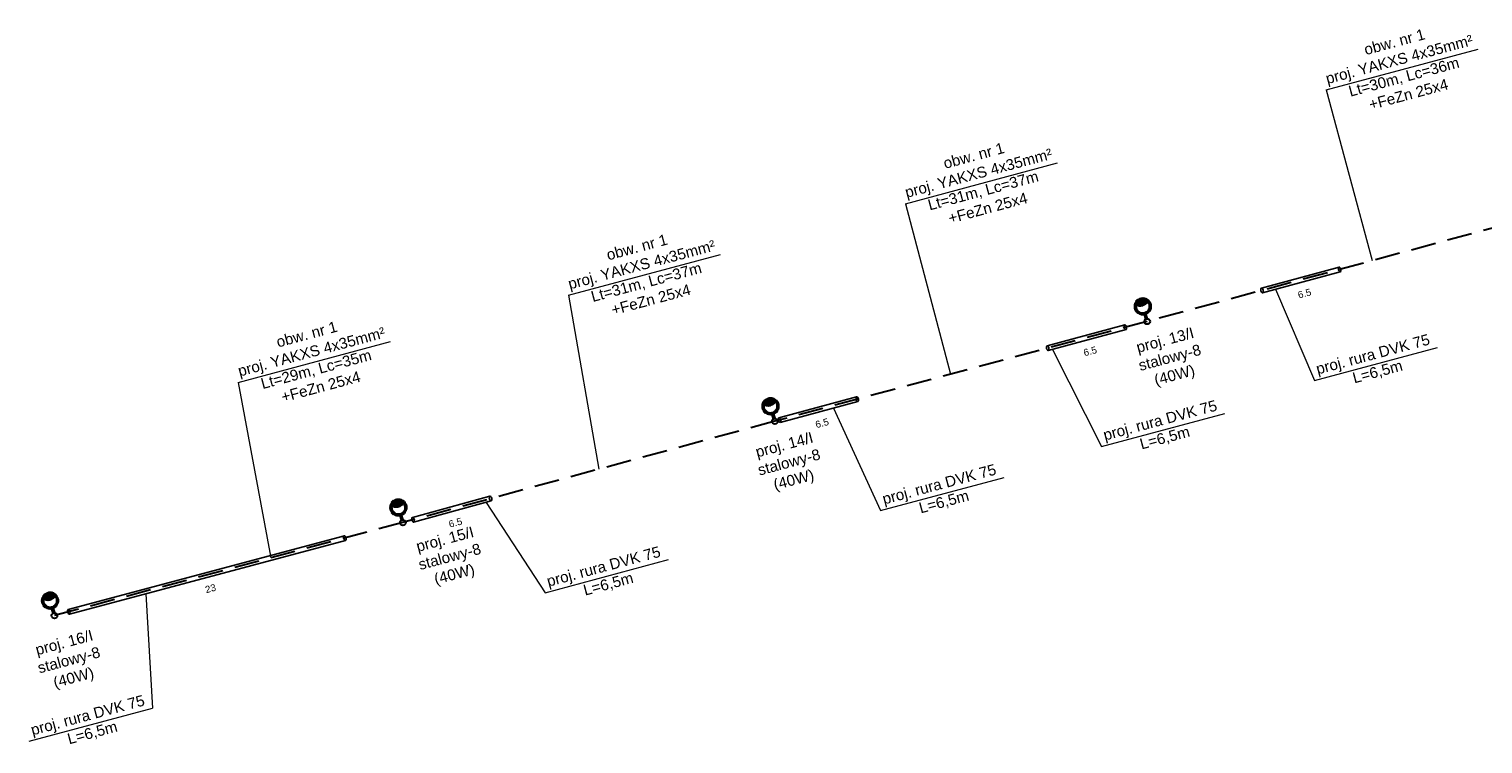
# Model space of a CAD drawing. Header units: metres. Extents: x 7457961 to 7458440, y 5635997 to 5636159.
# Tile 1 of 4: x 7457961 to 7458078, y 5635997 to 5636054. Entities that reach past the tile are written whole.
import ezdxf

# ---------------------------------------------------------------- set-up
doc = ezdxf.new("R2010")
doc.units = ezdxf.units.M
doc.linetypes.add('JIS_02_2.0', pattern=[3, 2, -1])
doc.layers.add('E Oświetlenie drogowe', color=1, linetype='Continuous', lineweight=50)
doc.layers.add('el opis', color=7, linetype='Continuous', true_color=0x000000)
for name, color, linetype in [('el proj. lampa', 1, 'Continuous'), ('el proj. linia kablowa', 1, 'Continuous'), ('el proj. rura', 1, 'Continuous'), ('el proj. słup', 1, 'Continuous')]:
    doc.layers.add(name, color=color, linetype=linetype)
doc.styles.add('ARIAL', font='arial.ttf')
doc.styles.get("Standard").update_dxf_attribs({"font": 'arial.ttf'})
doc.dimstyles.get("Standard").update_dxf_attribs({"dimtxt": 0.18, "dimasz": 0.18, "dimexe": 0.18, "dimexo": 0.0625, "dimgap": 0.09, "dimtad": 0, "dimtih": 1, "dimtoh": 1, "dimdec": 4, "dimzin": 0, "dimdsep": 46, "dimtxsty": 'Standard', "dimcen": 0.09, "dimadec": 0, "dimazin": 0, "dimtfac": 1, "dimtdec": 4, "dimtofl": 0, "dimtmove": 0, "dimatfit": 3, "dimfxl": 0, "dimtolj": 1, "dimtzin": 0, "dimarcsym": 0})

# ---------------------------------------------------------------- blocks, each defined once
blk = doc.blocks.new('lampa')
at = {"layer": 'E Oświetlenie drogowe', "linetype": 'Continuous'}
h = blk.add_hatch(color=0, dxfattribs=at)
h.dxf.hatch_style = 1
h.paths.add_polyline_path([(7455720.69, 5643159.35, 0.138759), (7455720.78, 5643159.99, 0.494664), (7455719.44, 5643158.65, 0.333046)])
at = {"layer": 'E Oświetlenie drogowe', "color": 0, "linetype": 'Continuous'}
blk.add_line((7455718.75, 5643160.67), (7455718.13, 5643161.28), dxfattribs=at)
blk.add_circle((7455719.6, 5643159.83), 1.2, dxfattribs=at)
blk.add_arc((7455720.63, 5643158.81), 1.2, 82.5157, 187.7954, dxfattribs=at)
blk = doc.blocks.new('*D30238')
at = {"color": 0, "insert": (7483809.26, 5621923.55), "char_height": 1, "attachment_point": 5}
blk.add_mtext('\\A1;23', dxfattribs=at)
blk = doc.blocks.new('_None')
blk = doc.blocks.new('*D30471')
at = {"color": 0, "insert": (7483823.89, 5621923.48), "char_height": 1, "attachment_point": 5}
blk.add_mtext('\\A1;6.5', dxfattribs=at)
blk = doc.blocks.new('*D30590')
at = {"color": 0, "insert": (7483823.88, 5621923.5), "char_height": 1, "attachment_point": 5}
blk.add_mtext('\\A1;6.5', dxfattribs=at)
blk = doc.blocks.new('*D30602')
at = {"color": 0, "insert": (7483823.89, 5621923.48), "char_height": 1, "attachment_point": 5}
blk.add_mtext('\\A1;6.5', dxfattribs=at)
blk = doc.blocks.new('*U30237')
at = {"color": 1}
for points in [[(7483829.78323, 5621925.90678), (7483788.72953, 5621925.9217)], [(7483829.78298, 5621925.2073), (7483788.72928, 5621925.22222)]]:
    blk.add_lwpolyline(points, dxfattribs=at)
for centre in [(7483788.72941, 5621925.57196), (7483829.7831, 5621925.55704)]:
    blk.add_ellipse(centre, major_axis=(-0.00013, -0.34974), ratio=0.466062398, start_param=-3.141592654, end_param=3.141592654, dxfattribs=at)
at = {"color": 18, "true_color": 0x000000}
dim = blk.add_aligned_dim(p1=(7483829.7831, 5621925.55704), p2=(7483788.72941, 5621925.57196), distance=2.01601, dimstyle='Standard', override={"dimscale": 1, "dimtxt": 1, "dimtih": 1, "dimtoh": 1, "dimlfac": 0.56, "dimrnd": 0.1, "dimzin": 8, "dimblk1": 'None', "dimblk2": 'None', "dimsah": 1, "dimse1": 1, "dimse2": 1, "dimsd1": 1, "dimsd2": 1, "dimlwd": 0}, dxfattribs=at)
dim.commit()
dim.dimension.update_dxf_attribs({"geometry": '*D30238', "text_midpoint": (7483809.25553, 5621923.54849)})
blk = doc.blocks.new('*U30470')
at = {"color": 1}
for points in [[(7483829.65606, 5621925.86618), (7483818.11233, 5621925.8166)], [(7483829.65906, 5621925.1667), (7483818.11533, 5621925.11712)]]:
    blk.add_lwpolyline(points, dxfattribs=at)
for centre in [(7483818.11384, 5621925.46686), (7483829.65756, 5621925.51644)]:
    blk.add_ellipse(centre, major_axis=(0.0015, -0.34974), ratio=0.466062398, start_param=-3.141592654, end_param=3.141592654, dxfattribs=at)
at = {"color": 18, "true_color": 0x000000}
dim = blk.add_aligned_dim(p1=(7483829.65756, 5621925.51644), p2=(7483818.11384, 5621925.46686), distance=2.01601, dimstyle='Standard', override={"dimscale": 1, "dimtxt": 1, "dimtih": 1, "dimtoh": 1, "dimlfac": 0.56, "dimrnd": 0.1, "dimzin": 8, "dimblk1": 'None', "dimblk2": 'None', "dimsah": 1, "dimse1": 1, "dimse2": 1, "dimsd1": 1, "dimsd2": 1, "dimlwd": 0}, dxfattribs=at)
dim.commit()
dim.dimension.update_dxf_attribs({"geometry": '*D30471', "text_midpoint": (7483823.89436, 5621923.47566)})
blk = doc.blocks.new('*U30589')
at = {"color": 1}
for points in [[(7483829.65743, 5621925.86618), (7483818.10299, 5621925.86178)], [(7483829.65769, 5621925.1667), (7483818.10326, 5621925.16229)]]:
    blk.add_lwpolyline(points, dxfattribs=at)
for centre in [(7483818.10313, 5621925.51204), (7483829.65756, 5621925.51644)]:
    blk.add_ellipse(centre, major_axis=(0.00013, -0.34974), ratio=0.466062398, start_param=-3.141592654, end_param=3.141592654, dxfattribs=at)
at = {"color": 18, "true_color": 0x000000}
dim = blk.add_aligned_dim(p1=(7483829.65756, 5621925.51644), p2=(7483818.10313, 5621925.51204), distance=2.01601, dimstyle='Standard', override={"dimscale": 1, "dimtxt": 1, "dimtih": 1, "dimtoh": 1, "dimlfac": 0.56, "dimrnd": 0.1, "dimzin": 8, "dimblk1": 'None', "dimblk2": 'None', "dimsah": 1, "dimse1": 1, "dimse2": 1, "dimsd1": 1, "dimsd2": 1, "dimlwd": 0}, dxfattribs=at)
dim.commit()
dim.dimension.update_dxf_attribs({"geometry": '*D30590', "text_midpoint": (7483823.88111, 5621923.49823)})
blk = doc.blocks.new('*U30601')
at = {"color": 1}
for points in [[(7483829.65662, 5621925.86618), (7483818.10151, 5621925.83517)], [(7483829.6585, 5621925.1667), (7483818.10339, 5621925.13569)]]:
    blk.add_lwpolyline(points, dxfattribs=at)
for centre in [(7483818.10246, 5621925.48543), (7483829.65756, 5621925.51644)]:
    blk.add_ellipse(centre, major_axis=(0.00094, -0.34974), ratio=0.466062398, start_param=-3.141592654, end_param=3.141592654, dxfattribs=at)
at = {"color": 18, "true_color": 0x000000}
dim = blk.add_aligned_dim(p1=(7483829.65756, 5621925.51644), p2=(7483818.10246, 5621925.48543), distance=2.01601, dimstyle='Standard', override={"dimscale": 1, "dimtxt": 1, "dimtih": 1, "dimtoh": 1, "dimlfac": 0.56, "dimrnd": 0.1, "dimzin": 8, "dimblk1": 'None', "dimblk2": 'None', "dimsah": 1, "dimse1": 1, "dimse2": 1, "dimsd1": 1, "dimsd2": 1, "dimlwd": 0}, dxfattribs=at)
dim.commit()
dim.dimension.update_dxf_attribs({"geometry": '*D30602', "text_midpoint": (7483823.88542, 5621923.48494)})

msp = doc.modelspace()

# ---------------------------------------------------------------- linework, layer by layer
at = {"layer": 'el opis', "lineweight": 18}
for p, q in [((7458065.4, 5636049.58), (7458077.63, 5636052.85)), ((7458065.4, 5636049.58), (7458069.1, 5636035.85)), ((7458031.57, 5636040.43), (7458043.8, 5636043.71)), ((7458031.57, 5636040.43), (7458035.2, 5636026.73)), ((7458004.48, 5636033.07), (7458016.7, 5636036.35)), ((7458004.48, 5636033.07), (7458006.92, 5636019.09)), ((7458061.34, 5636033.55), (7458064.46, 5636026.23)), ((7457977.92, 5636026.07), (7457990.15, 5636029.35)), ((7458043.4, 5636028.72), (7458047.35, 5636020.91)), ((7457977.92, 5636026.07), (7457980.55, 5636011.97)), ((7458025.78, 5636024), (7458029.58, 5636015.78)), ((7457997.85, 5636016.42), (7458002.6, 5636009.16)), ((7457970.49, 5636009.08), (7457971.02, 5635999.88))]:
    msp.add_line(p, q, dxfattribs=at)
for points in [[(7458064.46, 5636026.23), (7458074.37, 5636028.88)], [(7458047.35, 5636020.91), (7458057.26, 5636023.57)], [(7458029.58, 5636015.78), (7458039.5, 5636018.43)], [(7458002.6, 5636009.16), (7458012.51, 5636011.82)], [(7457961.1, 5635997.22), (7457971.02, 5635999.88)]]:
    msp.add_lwpolyline(points, dxfattribs=at)
at = {"layer": 'el proj. linia kablowa', "color": 1, "linetype": 'JIS_02_2.0', "lineweight": 30}
for points in [[(7458079.98, 5636038.79), (7458051.02, 5636030.96)], [(7458051.02, 5636030.96), (7458021.07, 5636022.94)], [(7458021.07, 5636022.94), (7457991.16, 5636014.8)], [(7457991.16, 5636014.8), (7457963.14, 5636007.32)]]:
    msp.add_lwpolyline(points, dxfattribs=at)
at = {"layer": 'el proj. słup', "color": 1, "lineweight": 30}
for centre in [(7458051.02, 5636030.96), (7458021.07, 5636022.94), (7457991.16, 5636014.8), (7457963.14, 5636007.32)]:
    msp.add_circle(centre, 0.225, dxfattribs=at)

# ---------------------------------------------------------------- block references
at = {"layer": 'el proj. lampa', "color": 1, "xscale": 0.4999999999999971, "yscale": 0.4999999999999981, "zscale": 0.4999999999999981, "rotation": 150.8699217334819}
for p in [(12087927.01, 6286029.78), (12087897.07, 6286021.76), (12087867.15, 6286013.62), (12087839.14, 6286006.14)]:
    msp.add_blockref('lampa', p, dxfattribs=at)
at = {"layer": 'el proj. rura', "xscale": 0.5600000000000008, "yscale": 0.5599999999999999, "zscale": 0.5599999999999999, "rotation": 14.97246809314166}
for name, p in [('*U30601', (4222777.12, 1511889.71)), ('*U30589', (4222759.89, 1511885.06)), ('*U30589', (4222738.33, 1511879.28)), ('*U30470', (4222708.84, 1511871.29)), ('*U30237', (4222697.07, 1511868.08))]:
    msp.add_blockref(name, p, dxfattribs=at)

# ---------------------------------------------------------------- texts
at = {"layer": 'el opis', "char_height": 0.8726, "width": 23.41, "attachment_point": 1, "rotation": 15}
for s, insert in [('\\pxqc;obw. nr 1\\Pproj. YAKXS 4x35mm² \\PLt=30m, Lc=36m\\P+FeZn 25x4', (7458059.48, 5636050.83)), ('\\pxqc;obw. nr 1\\Pproj. YAKXS 4x35mm² \\PLt=31m, Lc=37m\\P+FeZn 25x4', (7458025.65, 5636041.69)), ('\\pxqc;obw. nr 1\\Pproj. YAKXS 4x35mm² \\PLt=31m, Lc=37m\\P+FeZn 25x4', (7457998.56, 5636034.33)), ('\\pxqc;obw. nr 1\\Pproj. YAKXS 4x35mm² \\PLt=29m, Lc=35m\\P+FeZn 25x4', (7457972.01, 5636027.33))]:
    msp.add_mtext(s, dxfattribs=dict(at, insert=insert))
at = {"layer": 'el opis', "char_height": 0.8726, "attachment_point": 1, "rotation": 15, "style": 'ARIAL'}
for s, insert, width in [('\\pxqc;proj. 13/I\\Pstalowy-8\\P(40W)', (7458047.91, 5636028.71), 9.1687), ('\\pxqc;proj. rura DVK 75\\PL=6,5m', (7458064.34, 5636027.5, -0.54), 9.7428), ('\\pxqc;proj. rura DVK 75\\PL=6,5m', (7458047.23, 5636022.19, -0.54), 9.7428), ('\\pxqc;proj. 14/I\\Pstalowy-8\\P(40W)', (7458017.29, 5636020.3), 9.1687), ('\\pxqc;proj. rura DVK 75\\PL=6,5m', (7458029.47, 5636017.05, -0.54), 9.7428), ('\\pxqc;proj. 15/I\\Pstalowy-8\\P(40W)', (7457990, 5636012.71), 9.1687), ('\\pxqc;proj. rura DVK 75\\PL=6,5m', (7458002.48, 5636010.44, -0.54), 9.7428), ('\\pxqc;proj. 16/I\\Pstalowy-8\\P(40W)', (7457959.38, 5636004.4), 9.1687), ('\\pxqc;proj. rura DVK 75\\PL=6,5m', (7457960.99, 5635998.49, -0.54), 9.7428)]:
    msp.add_mtext(s, dxfattribs=dict(at, insert=insert, width=width))

doc.saveas('drawing.dxf')
